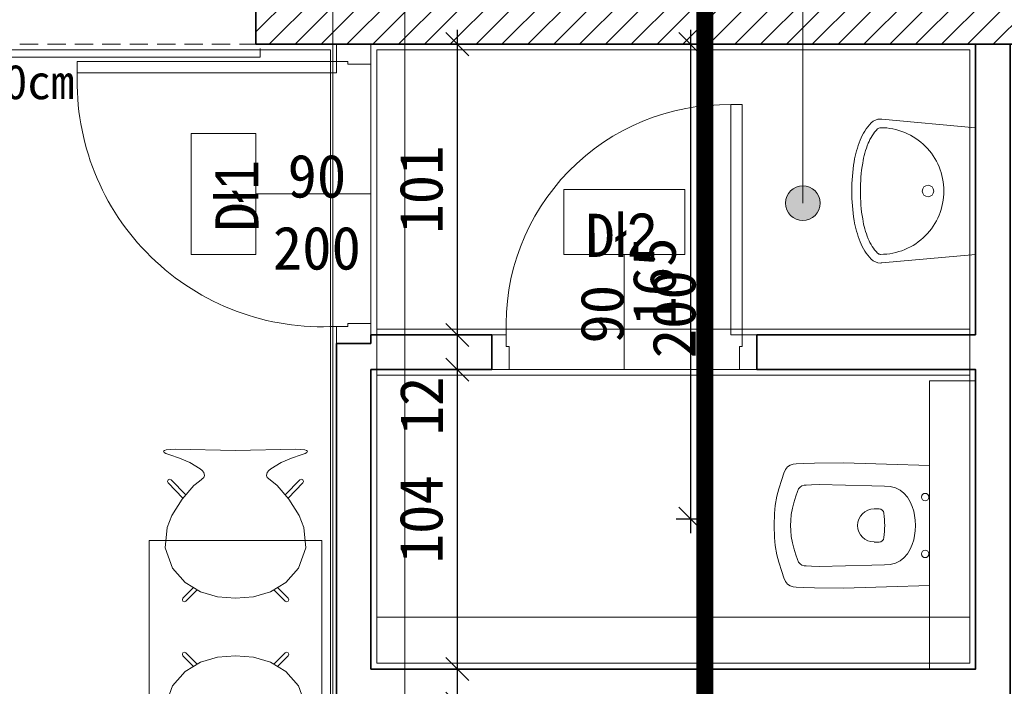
# Model space of a CAD drawing. Header units: millimetres. Extents: x -1373 to 28294, y -9636 to 187.
# Tile 109 of 133: x 4702 to 5044, y -961 to -729. Entities that reach past the tile are written whole.
import ezdxf

# ---------------------------------------------------------------- set-up
doc = ezdxf.new("R2010")
doc.units = ezdxf.units.MM
doc.linetypes.add('DASHED', pattern=[0.75, 0.5, -0.25])
doc.linetypes.add('HIDDEN2', pattern=[4.7625, 3.175, -1.5875])
for name, color, linetype, lineweight in [('_k_kreskowanie', 250, 'Continuous', 9), ('_k_opis', 7, 'Continuous', 13), ('_k_stolarka', 7, 'Continuous', 13), ('_k_widok', 7, 'Continuous', 18), ('_k_wymiar', 7, 'Continuous', 9), ('_k_wyposażenia', 251, 'Continuous', 9), ('_k_zarys', 7, 'HIDDEN2', 20), ('_k_śc_dz_nadziemie', 211, 'Continuous', 30), ('_k_ściany', 223, 'Continuous', 35)]:
    doc.layers.add(name, color=color, linetype=linetype, lineweight=lineweight)
doc.layers.add('_k_niewidoczna', color=72, linetype='Continuous', lineweight=9, plot=False)
doc.styles.add('GENERATED_STYLE_1', font='MS Gothic.ttf')
doc.dimstyles.new('1 - 100   (15cm)', dxfattribs={"dimscale": 5, "dimtxt": 3, "dimasz": 1.6, "dimexe": 1, "dimexo": 1, "dimgap": 1, "dimtad": 1, "dimdec": 0, "dimzin": 12, "dimdsep": 46, "dimtxsty": 'GENERATED_STYLE_1', "dimblk1": 'OBLIQUE', "dimblk2": 'OBLIQUE', "dimsah": 1, "dimcen": 0, "dimdle": 1, "dimclrd": 256, "dimclre": 256, "dimclrt": 4, "dimazin": 0, "dimtfac": 0.75, "dimtdec": 0, "dimtix": 1, "dimtmove": 1, "dimatfit": 3, "dimldrblk": 'OBLIQUE', "dimfxl": 1, "dimfxlon": 1, "dimtvp": 0.75, "dimtfillclr": 1, "dimtolj": 1, "dimtzin": 0, "dimarcsym": 0})

# ---------------------------------------------------------------- blocks, each defined once
blk = doc.blocks.new('D_90')
at = {"layer": '_k_niewidoczna'}
blk.add_lwpolyline([(135862.75, 36163.65), (135952.75, 36163.65)], dxfattribs=at)
at = {"layer": '_k_opis'}
blk.add_lwpolyline([(135907.75, 36163.65), (135907.75, 36123.65), (135928.75, 36123.65), (135928.75, 36101.15), (135886.75, 36101.15), (135886.75, 36123.65), (135907.75, 36123.65)], dxfattribs=at)
at = {"layer": '_k_stolarka'}
for points in [[(135855.75, 36151.65), (135855.75, 36163.65), (135862.75, 36163.65), (135862.75, 36155.65), (135861.75, 36155.65), (135861.75, 36151.65), (135855.75, 36151.65)], [(135959.75, 36151.65), (135959.75, 36163.65), (135952.75, 36163.65), (135952.75, 36155.65), (135953.75, 36155.65), (135953.75, 36151.65), (135959.75, 36151.65)]]:
    blk.add_lwpolyline(points, dxfattribs=at)
blk.add_lwpolyline([(135861.75, 36151.65), (135865.75, 36151.65), (135865.75, 36061.65), (135861.75, 36061.65)], close=True, dxfattribs=at)
blk.add_lwpolyline([(135865.75, 36061.65, 0.441517), (135953.75, 36151.65)], format="xyb", dxfattribs=at)
at = {"layer": '_k_ściany'}
for points in [[(135855.75, 36151.65), (135855.75, 36163.65)], [(135959.75, 36151.65), (135959.75, 36163.65)]]:
    blk.add_lwpolyline(points, dxfattribs=at)
blk = doc.blocks.new('sedes')
at = {"layer": '_k_wyposażenia', "ltscale": 0.4}
for p, q in [((-16, -100.04), (-16, 0.16)), ((-66.54, -31.64), (-65.99, -30.35)), ((-65.99, -30.35), (-66.54, -31.64)), ((-65.99, -30.35), (-65.29, -29.5)), ((-65.29, -29.5), (-65.99, -30.35)), ((-65.29, -29.5), (-64.4, -28.86)), ((-64.4, -28.86), (-65.29, -29.5)), ((-64.4, -28.86), (-63.35, -28.51)), ((-63.35, -28.51), (-64.4, -28.86)), ((-63.35, -28.51), (-62.31, -28.46)), ((-62.31, -28.46), (-63.35, -28.51)), ((-62.31, -28.46), (-59.67, -28.31)), ((-59.67, -28.31), (-62.31, -28.46)), ((-59.67, -28.31), (-55.88, -28.16)), ((-55.88, -28.16), (-59.67, -28.31)), ((-55.88, -28.16), (-45.87, -28.07)), ((-45.87, -28.07), (-55.88, -28.16)), ((-45.87, -28.07), (-38.35, -28.31)), ((-16, -29.02), (-45.87, -28.07)), ((-16, -70.67), (-16, -29.02)), ((-68.33, -37.11), (-67.33, -33.88)), ((-67.33, -33.88), (-68.33, -37.11)), ((-67.33, -33.88), (-66.54, -31.64)), ((-66.54, -31.64), (-67.33, -33.88)), ((-68.98, -39.7), (-68.33, -37.11)), ((-68.33, -37.11), (-68.98, -39.7)), ((-61.83, -38.06), (-61.44, -37.14)), ((-61.44, -37.14), (-60.94, -36.54)), ((-60.94, -36.54), (-60.3, -36.08)), ((-60.3, -36.08), (-59.56, -35.84)), ((-59.56, -35.84), (-58.82, -35.8)), ((-58.82, -35.8), (-56.94, -35.69)), ((-56.94, -35.69), (-54.26, -35.59)), ((-54.26, -35.59), (-35.97, -36.04)), ((-31.59, -36.16), (-35.97, -36.04)), ((-29.67, -36.34), (-31.59, -36.16)), ((-27.84, -36.8), (-29.67, -36.34)), ((-26.21, -37.58), (-27.84, -36.8)), ((-24.9, -38.6), (-26.21, -37.58)), ((-69.57, -42.88), (-68.98, -39.7)), ((-68.98, -39.7), (-69.57, -42.88)), ((-63.1, -41.95), (-62.39, -39.65)), ((-62.39, -39.65), (-61.83, -38.06)), ((-23.62, -40.05), (-24.9, -38.6)), ((-22.67, -41.61), (-23.62, -40.05)), ((-69.87, -45.72), (-69.57, -42.88)), ((-69.57, -42.88), (-69.87, -45.72)), ((-63.98, -46.05), (-63.56, -43.79)), ((-63.56, -43.79), (-63.1, -41.95)), ((-35.22, -44.11), (-33.52, -44.11)), ((-21.96, -43.2), (-22.67, -41.61)), ((-21.46, -44.83), (-21.96, -43.2)), ((-70, -49.85), (-69.87, -45.72)), ((-69.87, -45.72), (-70, -49.85)), ((-64.19, -48.06), (-63.98, -46.05)), ((-21.15, -46.42), (-21.46, -44.83)), ((-20.97, -47.94), (-21.15, -46.42)), ((-69.87, -53.97), (-70, -49.85)), ((-70, -49.85), (-69.87, -53.97)), ((-64.27, -49.85), (-64.19, -48.06)), ((-64.27, -49.85), (-64.19, -51.63)), ((-20.88, -49.85), (-20.97, -47.94)), ((-20.88, -49.85), (-20.97, -51.75)), ((-69.57, -56.81), (-69.87, -53.97)), ((-69.87, -53.97), (-69.57, -56.81)), ((-64.19, -51.63), (-63.98, -53.64)), ((-63.98, -53.64), (-63.56, -55.9)), ((-21.15, -53.27), (-21.46, -54.86)), ((-20.97, -51.75), (-21.15, -53.27)), ((-68.98, -59.99), (-69.57, -56.81)), ((-69.57, -56.81), (-68.98, -59.99)), ((-63.56, -55.9), (-63.1, -57.74)), ((-63.1, -57.74), (-62.39, -60.04)), ((-35.22, -55.58), (-33.52, -55.58)), ((-22.67, -58.08), (-23.62, -59.64)), ((-21.96, -56.49), (-22.67, -58.08)), ((-21.46, -54.86), (-21.96, -56.49)), ((-68.33, -62.58), (-68.98, -59.99)), ((-68.98, -59.99), (-68.33, -62.58)), ((-62.39, -60.04), (-61.83, -61.63)), ((-24.9, -61.09), (-26.21, -62.11)), ((-23.62, -59.64), (-24.9, -61.09)), ((-67.33, -65.81), (-68.33, -62.58)), ((-68.33, -62.58), (-67.33, -65.81)), ((-61.83, -61.63), (-61.44, -62.55)), ((-61.44, -62.55), (-60.94, -63.15)), ((-60.94, -63.15), (-60.3, -63.61)), ((-60.3, -63.61), (-59.56, -63.85)), ((-59.56, -63.85), (-58.82, -63.89)), ((-58.82, -63.89), (-56.94, -64)), ((-56.94, -64), (-54.26, -64.1)), ((-54.26, -64.1), (-35.97, -63.65)), ((-31.59, -63.53), (-35.97, -63.65)), ((-29.67, -63.35), (-31.59, -63.53)), ((-27.84, -62.89), (-29.67, -63.35)), ((-26.21, -62.11), (-27.84, -62.89)), ((-66.54, -68.05), (-67.33, -65.81)), ((-67.33, -65.81), (-66.54, -68.05)), ((-65.99, -69.34), (-66.54, -68.05)), ((-66.54, -68.05), (-65.99, -69.34)), ((-65.29, -70.19), (-65.99, -69.34)), ((-65.99, -69.34), (-65.29, -70.19)), ((-64.4, -70.83), (-65.29, -70.19)), ((-65.29, -70.19), (-64.4, -70.83)), ((-63.35, -71.18), (-64.4, -70.83)), ((-64.4, -70.83), (-63.35, -71.18)), ((-62.31, -71.23), (-63.35, -71.18)), ((-63.35, -71.18), (-62.31, -71.23)), ((-59.67, -71.38), (-62.31, -71.23)), ((-62.31, -71.23), (-59.67, -71.38)), ((-55.88, -71.53), (-59.67, -71.38)), ((-59.67, -71.38), (-55.88, -71.53)), ((-45.87, -71.62), (-55.88, -71.53)), ((-55.88, -71.53), (-45.87, -71.62)), ((-16, -70.67), (-45.87, -71.62)), ((-45.87, -71.62), (-38.35, -71.38))]:
    blk.add_line(p, q, dxfattribs=at)
at = {"layer": '_k_wyposażenia'}
blk.add_lwpolyline([(-16, -100.04), (0, -100.04), (0, 0), (-16, 0)], close=True, dxfattribs=at)
at = {"layer": '_k_wyposażenia', "ltscale": 0.4}
for centre in [(-17.49, -39.97), (-17.49, -59.72)]:
    blk.add_circle(centre, 1.29, dxfattribs=at)
for centre, radius, start, end in [((-35.22, -49.85), 5.73, 90, 270), ((-33.52, -45.83), 1.72, 7.0541, 90), ((-65.94, -49.85), 34.38, 352.9459, 7.0541), ((-33.52, -53.86), 1.72, 270, 352.9459)]:
    blk.add_arc(centre, radius, start, end, dxfattribs=at)
blk = doc.blocks.new('umywalka')
at = {"layer": '_k_wyposażenia', "ltscale": 20}
for p, q in [((0, 0), (-32.59, 2.98)), ((0, -44), (0, 0)), ((0, -44), (-32.59, -46.98))]:
    blk.add_line(p, q, dxfattribs=at)
blk.add_circle((-16.5, -22), 2, dxfattribs=at)
for centre, radius, start, end in [((-22.96, -11.17), 18.43, 136.0001, 158.1986), ((-33, -1.47), 4.47, 90, 136.0001), ((-33, -1.47), 1.47, 90, 136.0001), ((-33, -1.47), 4.47, 84.7734, 90), ((-33, -1.47), 1.47, 84.7734, 90), ((-33, -22), 22, 67.5, 90), ((-22.96, -11.17), 15.43, 136.0001, 158.1986), ((-33, -22), 22, 45, 67.5), ((-6.65, -17.69), 35.99, 158.1986, 170.5924), ((-6.65, -17.69), 32.99, 158.1986, 170.5924), ((-33, -22), 22, 22.5, 45), ((19.36, -22), 62.36, 170.5924, 180), ((19.36, -22), 59.36, 170.5924, 180), ((-33, -22), 22, 0, 22.5), ((19.36, -22), 62.36, 180, 189.4076), ((19.36, -22), 59.36, 180, 189.4076), ((-33, -22), 22, 337.5, 0), ((-33, -22), 22, 315, 337.5), ((-6.65, -26.31), 35.99, 189.4076, 201.8014), ((-6.65, -26.31), 32.99, 189.4076, 201.8014), ((-33, -22), 22, 292.5, 315), ((-22.96, -32.83), 18.43, 201.8014, 223.9999), ((-22.96, -32.83), 15.43, 201.8014, 223.9999), ((-33, -42.53), 1.47, 223.9999, 270), ((-33, -22), 22, 270, 292.5), ((-33, -42.53), 4.47, 223.9999, 270), ((-33, -42.53), 4.47, 270, 275.2266)]:
    blk.add_arc(centre, radius, start, end, dxfattribs=at)
blk = doc.blocks.new('Krzesło stylowe 01 20')
at = {"layer": '_k_wyposażenia'}
for p, q in [((3.1, 525.9), (0, 523.2)), ((0, 523.2), (2.2, 519.5)), ((2.2, 519.5), (7.7, 516)), ((9.7, 527.8), (3.1, 525.9)), ((7.7, 516), (22.4, 511.1)), ((23.9, 529.4), (9.7, 527.8)), ((40.1, 530.1), (23.9, 529.4)), ((250, 525.9), (40.1, 530.1)), ((250, 525.9), (459.9, 530.1)), ((459.9, 530.1), (476.1, 529.4)), ((476.1, 529.4), (490.3, 527.8)), ((492.3, 516), (477.6, 511.1)), ((490.3, 527.8), (496.9, 525.9)), ((497.8, 519.5), (492.3, 516)), ((496.9, 525.9), (500, 523.2)), ((500, 523.2), (497.8, 519.5)), ((22.4, 511.1), (55, 499.6)), ((55, 499.6), (91.2, 483.8)), ((91.2, 483.8), (127.7, 461.9)), ((408.8, 483.8), (372.3, 461.9)), ((445, 499.6), (408.8, 483.8)), ((477.6, 511.1), (445, 499.6)), ((127.7, 461.9), (134.6, 456.4)), ((134.6, 456.4), (140, 449.1)), ((140, 449.1), (141.9, 439.5)), ((360, 449.1), (358.1, 439.5)), ((365.4, 456.4), (360, 449.1)), ((372.3, 461.9), (365.4, 456.4)), ((15.7, 423.7), (13.5, 418.5)), ((13.5, 418.5), (15.6, 413.2)), ((15.6, 413.2), (67.4, 360.9)), ((20.9, 425.9), (15.7, 423.7)), ((26.1, 423.8), (20.9, 425.9)), ((26.1, 423.8), (77.2, 372.1)), ((124.4, 419.1), (105, 404)), ((140.4, 432.1), (124.4, 419.1)), ((141.9, 439.5), (140.4, 432.1)), ((358.1, 439.5), (359.6, 432.1)), ((359.6, 432.1), (375.6, 419.1)), ((375.6, 419.1), (395, 404)), ((473.9, 423.8), (422.8, 372.1)), ((484.4, 413.2), (432.6, 360.9)), ((473.9, 423.8), (479.1, 425.9)), ((479.1, 425.9), (484.3, 423.7)), ((484.3, 423.7), (486.5, 418.5)), ((486.5, 418.5), (484.4, 413.2)), ((105, 404), (64.3, 357.4)), ((395, 404), (435.7, 357.4)), ((64.3, 357.4), (29.1, 299.9)), ((435.7, 357.4), (470.9, 299.9)), ((29.1, 299.9), (12.5, 258.7)), ((470.9, 299.9), (487.5, 258.7)), ((12.5, 258.7), (5.5, 187.8)), ((487.5, 258.7), (494.5, 187.8)), ((5.5, 187.8), (31.1, 117.7)), ((494.5, 187.8), (468.9, 117.7)), ((31.1, 117.7), (75.1, 67)), ((468.9, 117.7), (424.9, 67)), ((103.4, 49.1), (67.5, 12.8)), ((75.1, 67), (128.2, 34.5)), ((113.9, 38.6), (77.9, 2.1)), ((103.7, 49.5), (103.4, 49.1)), ((116.8, 41.5), (113.9, 38.6)), ((128.2, 34.5), (187.5, 17.4)), ((371.8, 34.5), (312.5, 17.4)), ((424.9, 67), (371.8, 34.5)), ((383.2, 41.5), (386.1, 38.6)), ((386.1, 38.6), (422.1, 2.1)), ((396.3, 49.5), (396.6, 49.1)), ((396.6, 49.1), (432.5, 12.8)), ((67.5, 12.8), (65.3, 7.5)), ((65.3, 7.5), (67.5, 2.2)), ((67.5, 2.2), (72.7, 0)), ((72.7, 0), (77.9, 2.1)), ((250, 12.9), (187.5, 17.4)), ((250, 12.9), (312.5, 17.4)), ((427.3, 0), (422.1, 2.1)), ((432.5, 2.2), (427.3, 0)), ((432.5, 12.8), (434.7, 7.5)), ((434.7, 7.5), (432.5, 2.2))]:
    blk.add_line(p, q, dxfattribs=at)
blk = doc.blocks.new('_OBLIQUE')
at = {"color": 0, "linetype": 'ByBlock'}
blk.add_line((-0.5, -0.5), (0.5, 0.5), dxfattribs=at)
blk = doc.blocks.new('*D265')
at = {"layer": '_k_wymiar', "lineweight": -2, "transparency": 16777216}
for p, q in [((3745.24, -688.65), (3745.24, -742.65)), ((3750.24, -693.65), (3740.24, -693.65)), ((3750.24, -737.65), (3740.24, -737.65))]:
    blk.add_line(p, q, dxfattribs=at)
at = {"layer": 'Defpoints', "color": 0, "transparency": 16777216}
for p in [(4080.24, -693.65), (3745.24, -737.65), (5314.24, -737.65)]:
    blk.add_point(p, dxfattribs=at)
at = {"layer": '_k_wymiar', "lineweight": -2, "transparency": 16777216, "xscale": 8, "yscale": 8, "zscale": 8}
for p, rotation in [((3745.24, -693.65), 90), ((3745.24, -737.65), 270)]:
    blk.add_blockref('_OBLIQUE', p, dxfattribs=dict(at, rotation=rotation))
at = {"layer": '_k_wymiar', "color": 4, "transparency": 16777216, "insert": (3732.74, -715.65), "char_height": 15, "attachment_point": 5, "rotation": 90, "style": 'GENERATED_STYLE_1'}
blk.add_mtext('\\A1;44', dxfattribs=at)
blk = doc.blocks.new('*D266')
at = {"layer": '_k_wymiar', "lineweight": -2, "transparency": 16777216}
for p, q in [((4935.24, -732.65), (4935.24, -907.46)), ((4940.24, -737.65), (4930.24, -737.65)), ((4930.24, -902.46), (4940.24, -902.46))]:
    blk.add_line(p, q, dxfattribs=at)
at = {"layer": 'Defpoints', "color": 0, "transparency": 16777216}
for p in [(5314.24, -737.65), (4124.24, -902.46), (4935.24, -902.46)]:
    blk.add_point(p, dxfattribs=at)
at = {"layer": '_k_wymiar', "lineweight": -2, "transparency": 16777216, "xscale": 8, "yscale": 8, "zscale": 8}
for p, rotation in [((4935.24, -737.65), 90), ((4935.24, -902.46), 270)]:
    blk.add_blockref('_OBLIQUE', p, dxfattribs=dict(at, rotation=rotation))
at = {"layer": '_k_wymiar', "color": 4, "transparency": 16777216, "insert": (4922.74, -820.06), "char_height": 15, "attachment_point": 5, "rotation": 90, "style": 'GENERATED_STYLE_1'}
blk.add_mtext('\\A1;165', dxfattribs=at)
blk = doc.blocks.new('*D108')
at = {"layer": '_k_wymiar', "lineweight": -2, "transparency": 16777216}
for p, q in [((4590.26, -463.65), (4590.26, -453.65)), ((4812.26, -463.65), (4812.26, -453.65)), ((4585.26, -458.65), (4817.26, -458.65))]:
    blk.add_line(p, q, dxfattribs=at)
at = {"layer": 'Defpoints', "color": 0, "transparency": 16777216}
for p in [(4812.26, -458.65), (4590.26, -737.65), (4812.26, -737.65)]:
    blk.add_point(p, dxfattribs=at)
at = {"layer": '_k_wymiar', "lineweight": -2, "transparency": 16777216, "xscale": 8, "yscale": 8, "zscale": 8, "rotation": 180}
blk.add_blockref('_OBLIQUE', (4590.26, -458.65), dxfattribs=at)
at = {"layer": '_k_wymiar', "lineweight": -2, "transparency": 16777216, "xscale": 8, "yscale": 8, "zscale": 8}
blk.add_blockref('_OBLIQUE', (4812.26, -458.65), dxfattribs=at)
at = {"layer": '_k_wymiar', "color": 4, "transparency": 16777216, "insert": (4701.26, -446.15), "char_height": 15, "attachment_point": 5, "style": 'GENERATED_STYLE_1'}
blk.add_mtext('\\A1;222', dxfattribs=at)
blk = doc.blocks.new('*D109')
at = {"layer": '_k_wymiar', "lineweight": -2, "transparency": 16777216}
for p, q in [((4812.26, -463.65), (4812.26, -453.65)), ((4824.26, -463.65), (4824.26, -453.65)), ((4812.26, -458.65), (4804.26, -458.65)), ((4812.26, -458.65), (4824.26, -458.65)), ((4824.26, -458.65), (4832.26, -458.65))]:
    blk.add_line(p, q, dxfattribs=at)
at = {"layer": 'Defpoints', "color": 0, "transparency": 16777216}
for p in [(4824.26, -458.65), (4812.26, -737.65), (4824.26, -737.65)]:
    blk.add_point(p, dxfattribs=at)
at = {"layer": '_k_wymiar', "lineweight": -2, "transparency": 16777216, "xscale": 8, "yscale": 8, "zscale": 8}
blk.add_blockref('_OBLIQUE', (4812.26, -458.65), dxfattribs=at)
at = {"layer": '_k_wymiar', "lineweight": -2, "transparency": 16777216, "xscale": 8, "yscale": 8, "zscale": 8, "rotation": 180}
blk.add_blockref('_OBLIQUE', (4824.26, -458.65), dxfattribs=at)
at = {"layer": '_k_wymiar', "color": 4, "transparency": 16777216, "insert": (4818.26, -446.15), "char_height": 15, "attachment_point": 5, "style": 'GENERATED_STYLE_1'}
blk.add_mtext('\\A1;12', dxfattribs=at)
blk = doc.blocks.new('*D281')
at = {"layer": '_k_wymiar', "lineweight": -2, "transparency": 16777216}
for p, q in [((4824.26, -463.65), (4824.26, -453.65)), ((5034.26, -463.65), (5034.26, -453.65)), ((4819.26, -458.65), (5039.26, -458.65))]:
    blk.add_line(p, q, dxfattribs=at)
at = {"layer": 'Defpoints', "color": 0, "transparency": 16777216}
for p in [(5034.26, -458.65), (4824.26, -737.65), (5034.26, -966.65)]:
    blk.add_point(p, dxfattribs=at)
at = {"layer": '_k_wymiar', "lineweight": -2, "transparency": 16777216, "xscale": 8, "yscale": 8, "zscale": 8, "rotation": 180}
blk.add_blockref('_OBLIQUE', (4824.26, -458.65), dxfattribs=at)
at = {"layer": '_k_wymiar', "lineweight": -2, "transparency": 16777216, "xscale": 8, "yscale": 8, "zscale": 8}
blk.add_blockref('_OBLIQUE', (5034.26, -458.65), dxfattribs=at)
at = {"layer": '_k_wymiar', "color": 4, "transparency": 16777216, "insert": (4929.26, -446.15), "char_height": 15, "attachment_point": 5, "style": 'GENERATED_STYLE_1'}
blk.add_mtext('\\A1;210', dxfattribs=at)
blk = doc.blocks.new('*D282')
at = {"layer": '_k_wymiar', "lineweight": -2, "transparency": 16777216}
for p, q in [((5034.26, -692.65), (5034.26, -682.65)), ((5034.26, -692.65), (5034.26, -682.65)), ((5034.26, -687.65), (5026.26, -687.65)), ((5034.26, -687.65), (5042.26, -687.65))]:
    blk.add_line(p, q, dxfattribs=at)
at = {"layer": 'Defpoints', "color": 0, "transparency": 16777216}
for p in [(5034.26, -687.65), (5034.26, -966.65), (5034.26, -966.65)]:
    blk.add_point(p, dxfattribs=at)
at = {"layer": '_k_wymiar', "lineweight": -2, "transparency": 16777216, "xscale": 8, "yscale": 8, "zscale": 8}
blk.add_blockref('_OBLIQUE', (5034.26, -687.65), dxfattribs=at)
at = {"layer": '_k_wymiar', "lineweight": -2, "transparency": 16777216, "xscale": 8, "yscale": 8, "zscale": 8, "rotation": 180}
blk.add_blockref('_OBLIQUE', (5034.26, -687.65), dxfattribs=at)
at = {"layer": '_k_wymiar', "color": 4, "transparency": 16777216, "insert": (5034.26, -675.15), "char_height": 15, "attachment_point": 5, "style": 'GENERATED_STYLE_1'}
blk.add_mtext('\\A1;0', dxfattribs=at)
blk = doc.blocks.new('*D283')
at = {"layer": '_k_wymiar', "lineweight": -2, "transparency": 16777216}
for p, q in [((5034.26, -463.65), (5034.26, -453.65)), ((5414.24, -463.65), (5414.24, -453.65)), ((5029.26, -458.65), (5419.24, -458.65))]:
    blk.add_line(p, q, dxfattribs=at)
at = {"layer": 'Defpoints', "color": 0, "transparency": 16777216}
for p in [(5414.24, -458.65), (5414.24, -737.65), (5034.26, -966.65)]:
    blk.add_point(p, dxfattribs=at)
at = {"layer": '_k_wymiar', "lineweight": -2, "transparency": 16777216, "xscale": 8, "yscale": 8, "zscale": 8, "rotation": 180}
blk.add_blockref('_OBLIQUE', (5034.26, -458.65), dxfattribs=at)
at = {"layer": '_k_wymiar', "lineweight": -2, "transparency": 16777216, "xscale": 8, "yscale": 8, "zscale": 8}
blk.add_blockref('_OBLIQUE', (5414.24, -458.65), dxfattribs=at)
at = {"layer": '_k_wymiar', "color": 4, "transparency": 16777216, "insert": (5224.25, -446.15), "char_height": 15, "attachment_point": 5, "style": 'GENERATED_STYLE_1'}
blk.add_mtext('\\A1;380', dxfattribs=at)
blk = doc.blocks.new('D_80')
at = {"layer": '_k_niewidoczna'}
blk.add_lwpolyline([(16554.01, -6146.4), (16634.01, -6146.4)], dxfattribs=at)
at = {"layer": '_k_opis'}
blk.add_lwpolyline([(16594.01, -6146.4), (16594.01, -6186.4), (16615.01, -6186.4), (16615.01, -6208.9), (16573.01, -6208.9), (16573.01, -6186.4), (16594.01, -6186.4)], dxfattribs=at)
at = {"layer": '_k_stolarka', "ltscale": 0.5}
for points in [[(16548.01, -6146.4), (16548.01, -6158.4), (16553.01, -6158.4), (16553.01, -6154.4), (16554.01, -6154.4), (16554.01, -6146.4), (16548.01, -6146.4)], [(16640.01, -6146.4), (16640.01, -6158.4), (16635.01, -6158.4), (16635.01, -6154.4), (16634.01, -6154.4), (16634.01, -6146.4), (16640.01, -6146.4)]]:
    blk.add_lwpolyline(points, dxfattribs=at)
blk.add_lwpolyline([(16553.01, -6158.4), (16557.01, -6158.4), (16557.01, -6238.4), (16553.01, -6238.4)], close=True, dxfattribs=at)
blk.add_arc((16558.39, -6161.71), 76.7, 268.9748, 2.4756, dxfattribs=at)
at = {"layer": '_k_ściany'}
for points in [[(16548.01, -6146.4), (16548.01, -6158.4)], [(16640.01, -6146.4), (16640.01, -6158.4)]]:
    blk.add_lwpolyline(points, dxfattribs=at)
blk = doc.blocks.new('*D143')
at = {"layer": '_k_wymiar', "lineweight": -2, "transparency": 16777216}
for p, q in [((4854.26, -732.65), (4854.26, -843.65)), ((4849.26, -737.65), (4859.26, -737.65)), ((4849.26, -838.65), (4859.26, -838.65))]:
    blk.add_line(p, q, dxfattribs=at)
at = {"layer": 'Defpoints', "color": 0, "transparency": 16777216}
for p in [(4828.02, -737.65), (4824.26, -838.65), (4854.26, -838.65)]:
    blk.add_point(p, dxfattribs=at)
at = {"layer": '_k_wymiar', "lineweight": -2, "transparency": 16777216, "xscale": 8, "yscale": 8, "zscale": 8}
for p, rotation in [((4854.26, -737.65), 90), ((4854.26, -838.65), 270)]:
    blk.add_blockref('_OBLIQUE', p, dxfattribs=dict(at, rotation=rotation))
at = {"layer": '_k_wymiar', "color": 4, "transparency": 16777216, "insert": (4841.76, -788.15), "char_height": 15, "attachment_point": 5, "rotation": 90, "style": 'GENERATED_STYLE_1'}
blk.add_mtext('\\A1;101', dxfattribs=at)
blk = doc.blocks.new('*D144')
at = {"layer": '_k_wymiar', "lineweight": -2, "transparency": 16777216}
for p, q in [((4854.26, -833.65), (4854.26, -855.65)), ((4849.26, -838.65), (4859.26, -838.65)), ((4849.26, -850.65), (4859.26, -850.65))]:
    blk.add_line(p, q, dxfattribs=at)
at = {"layer": 'Defpoints', "color": 0, "transparency": 16777216}
for p in [(4824.26, -838.65), (4824.26, -850.65), (4854.26, -850.65)]:
    blk.add_point(p, dxfattribs=at)
at = {"layer": '_k_wymiar', "lineweight": -2, "transparency": 16777216, "xscale": 8, "yscale": 8, "zscale": 8}
for p, rotation in [((4854.26, -838.65), 90), ((4854.26, -850.65), 270)]:
    blk.add_blockref('_OBLIQUE', p, dxfattribs=dict(at, rotation=rotation))
at = {"layer": '_k_wymiar', "color": 4, "transparency": 16777216, "insert": (4841.76, -863.31), "char_height": 15, "attachment_point": 5, "rotation": 90, "style": 'GENERATED_STYLE_1'}
blk.add_mtext('\\A1;12', dxfattribs=at)
blk = doc.blocks.new('*D145')
at = {"layer": '_k_wymiar', "lineweight": -2, "transparency": 16777216}
for p, q in [((4854.26, -845.65), (4854.26, -959.65)), ((4849.26, -850.65), (4859.26, -850.65)), ((4849.26, -954.65), (4859.26, -954.65))]:
    blk.add_line(p, q, dxfattribs=at)
at = {"layer": 'Defpoints', "color": 0, "transparency": 16777216}
for p in [(4824.26, -850.65), (4829.26, -954.65), (4854.26, -954.65)]:
    blk.add_point(p, dxfattribs=at)
at = {"layer": '_k_wymiar', "lineweight": -2, "transparency": 16777216, "xscale": 8, "yscale": 8, "zscale": 8}
for p, rotation in [((4854.26, -850.65), 90), ((4854.26, -954.65), 270)]:
    blk.add_blockref('_OBLIQUE', p, dxfattribs=dict(at, rotation=rotation))
at = {"layer": '_k_wymiar', "color": 4, "transparency": 16777216, "insert": (4841.76, -902.65), "char_height": 15, "attachment_point": 5, "rotation": 90, "style": 'GENERATED_STYLE_1'}
blk.add_mtext('\\A1;104', dxfattribs=at)
blk = doc.blocks.new('*D146')
at = {"layer": '_k_wymiar', "lineweight": -2, "transparency": 16777216}
for p, q in [((4854.26, -949.65), (4854.26, -971.65)), ((4849.26, -954.65), (4859.26, -954.65)), ((4849.26, -966.65), (4859.26, -966.65))]:
    blk.add_line(p, q, dxfattribs=at)
at = {"layer": 'Defpoints', "color": 0, "transparency": 16777216}
for p in [(4829.26, -954.65), (4829.26, -966.65), (4854.26, -966.65)]:
    blk.add_point(p, dxfattribs=at)
at = {"layer": '_k_wymiar', "lineweight": -2, "transparency": 16777216, "xscale": 8, "yscale": 8, "zscale": 8}
for p, rotation in [((4854.26, -954.65), 90), ((4854.26, -966.65), 270)]:
    blk.add_blockref('_OBLIQUE', p, dxfattribs=dict(at, rotation=rotation))
at = {"layer": '_k_wymiar', "color": 4, "transparency": 16777216, "insert": (4841.76, -980.74), "char_height": 15, "attachment_point": 5, "rotation": 90, "style": 'GENERATED_STYLE_1'}
blk.add_mtext('\\A1;12', dxfattribs=at)
blk = doc.blocks.new('O_120_rzut')
at = {"layer": '_k_opis'}
blk.add_lwpolyline([(-60, -22.5), (-60, -91.5), (-39, -91.5), (-39, -114), (-81, -114), (-81, -91.5), (-60, -91.5)], dxfattribs=at)
at = {"layer": '_k_stolarka'}
for points in [[(-121.5, 1.5), (-121.5, 4.5), (1.5, 4.5), (1.5, 1.5)], [(-120, -16), (-120, -24), (-112, -24), (-112, -22.5), (-113.5, -22.5), (-113.5, -16), (-120, -16)], [(-114.75, -16), (-114.75, -14.5), (-108.25, -14.5), (-108.25, -18), (-109.25, -18), (-109.25, -20.5), (-108.25, -20.5), (-108.25, -22.5), (-113.25, -22.5), (-113.25, -16), (-114.75, -16)], [(-5.25, -16), (-5.25, -14.5), (-11.75, -14.5), (-11.75, -18), (-10.75, -18), (-10.75, -20.5), (-11.75, -20.5), (-11.75, -22.5), (-6.75, -22.5), (-6.75, -16), (-5.25, -16)], [(0, -16), (0, -24), (-8, -24), (-8, -22.5), (-6.5, -22.5), (-6.5, -16), (0, -16)], [(-115, -44), (-115, -48.35), (-5, -48.35), (-5, -42)]]:
    blk.add_lwpolyline(points, dxfattribs=at)
for points in [[(-11.75, -18), (-108.25, -18), (-108.25, -14.5), (-11.75, -14.5)], [(-108.25, -22.5), (-11.75, -22.5), (-11.75, -20.5), (-108.25, -20.5)]]:
    blk.add_lwpolyline(points, close=True, dxfattribs=at)
at = {"layer": '_k_zarys', "ltscale": 2}
for points in [[(-120, 0), (0, 0)], [(-115, -44), (-5, -44)]]:
    blk.add_lwpolyline(points, dxfattribs=at)
at = {"layer": '_k_ściany'}
for points in [[(-120, 0), (-120, -24), (-115, -24), (-115, -44)], [(0, 0), (0, -24), (-5, -24), (-5, -44)]]:
    blk.add_lwpolyline(points, dxfattribs=at)

msp = doc.modelspace()

# ---------------------------------------------------------------- hatches: boundary and pattern name
at = {"layer": '_k_kreskowanie', "ltscale": 2, "transparency": 33554687}
h = msp.add_hatch(dxfattribs=at)
h.set_pattern_fill('ANSI31', color=256, scale=2)
h.set_pattern_definition([(45, (1100.2866, 2443.573), (-4.490128, 4.490128), [])])
h.paths.add_polyline_path([(4922.24, -1627.65), (4922.24, -1603.65), (4855.24, -1603.65), (4855.24, -1703.65), (4787.24, -1703.65), (4787.24, -1727.65), (4879.24, -1727.65), (4879.24, -1627.65)])
h.paths.add_polyline_path([(5921.24, -920.65), (5945.24, -920.65), (5945.24, -713.65), (5314.24, -713.65), (5314.24, -737.65), (5414.24, -737.65), (5414.24, -963.65), (5432.24, -963.65), (5432.24, -737.65), (5921.24, -737.65)])
h.paths.add_polyline_path([(5921.24, -1320.65), (5945.24, -1320.65), (5945.24, -1120.65), (5921.24, -1120.65)])
h.paths.add_polyline_path([(5866.74, -1703.65), (5866.74, -1727.65), (5945.24, -1727.65), (5945.24, -1520.65), (5921.24, -1520.65), (5921.24, -1703.65)])
h.paths.add_polyline_path([(5606.74, -1703.65), (5606.74, -1727.65), (5746.74, -1727.65), (5746.74, -1703.65)])
h.paths.add_polyline_path([(5346.74, -1703.65), (5346.74, -1727.65), (5486.74, -1727.65), (5486.74, -1703.65), (5432.24, -1703.65), (5432.24, -1359.65), (5414.24, -1359.65), (5414.24, -1703.65)])
h.paths.add_polyline_path([(5226.74, -1727.65), (5226.74, -1703.65), (5159.24, -1703.65), (5159.24, -1627.65), (5159.24, -1603.65), (5092.24, -1603.65), (5092.24, -1627.65), (5135.24, -1627.65), (5135.24, -1727.65)])
h.paths.add_polyline_path([(4100.24, -1437.65), (4124.24, -1437.65), (4124.24, -1359.65), (4100.24, -1359.65)])
h.paths.add_polyline_path([(4124.24, -1597.65), (4100.24, -1597.65), (4100.24, -1727.65), (4667.24, -1727.65), (4667.24, -1703.65), (4124.24, -1703.65)])
h.paths.add_polyline_path([(4124.24, -894.46), (4100.24, -894.46), (4100.24, -972.06), (4124.24, -972.06)])
h.paths.add_polyline_path([(4363.79, -737.65), (4363.79, -713.65), (4100.24, -713.65), (4100.24, -790.46), (4124.24, -790.46), (4124.24, -737.65)])
h.paths.add_polyline_path([(4664.26, -737.65), (4664.26, -713.65), (4483.79, -713.65), (4483.79, -737.65)])
h.paths.add_polyline_path([(4784.26, -713.65), (4784.26, -737.65), (5194.24, -737.65), (5194.24, -713.65)])
h.paths.add_polyline_path([(4192.23, -1209.65), (4192.23, -1191.65), (4124.24, -1191.65), (4124.24, -1132.06), (4100.24, -1132.06), (4100.24, -1209.65)])
h.paths.add_polyline_path([(4296.23, -1191.65), (4296.23, -1209.65), (4380.65, -1209.65), (4380.65, -1191.65)])
h.paths.add_polyline_path([(4598.26, -1209.65), (4598.26, -1191.65), (4484.65, -1191.65), (4484.65, -1209.65)])
h.paths.add_polyline_path([(4832.26, -1209.65), (4832.26, -1191.65), (4702.26, -1191.65), (4702.26, -1209.65)])
h.paths.add_polyline_path([(5197.24, -1191.65), (5197.24, -1209.65), (5432.24, -1209.65), (5432.24, -1067.65), (5414.24, -1067.65), (5414.24, -1191.65)])
h.paths.add_polyline_path([(5105.24, -1209.65), (5105.24, -1191.65), (4936.26, -1191.65), (4936.26, -1209.65)])
at = {"layer": '_k_opis', "ltscale": 0.1}
h = msp.add_hatch(color=256, dxfattribs=at)
h.dxf.hatch_style = 1
h.paths.add_polyline_path([(4974.28, -798.86, 1), (4974.28, -786.86, 1)])

# ---------------------------------------------------------------- linework, layer by layer
at = {"layer": '_k_niewidoczna'}
for points in [[(4592.26, -1189.65), (4810.26, -1189.65), (4810.26, -739.65), (4592.26, -739.65)], [(4826.26, -936.65), (5032.26, -936.65), (5032.26, -739.65), (4826.26, -739.65)], [(4826.26, -936.65), (5032.26, -936.65), (5032.26, -836.65), (4826.26, -836.65)], [(4826.26, -952.65), (5032.26, -952.65), (5032.26, -852.65), (4826.26, -852.65)]]:
    msp.add_lwpolyline(points, close=True, dxfattribs=at)
at = {"layer": '_k_opis', "ltscale": 0.1}
msp.add_lwpolyline([(4974.28, -598.58), (4974.28, -792.86)], dxfattribs=at)
msp.add_circle((4974.28, -792.86), 6, dxfattribs=at)
at = {"layer": '_k_widok', "color": 161, "linetype": 'DASHED', "ltscale": 50, "true_color": 0x40a5ff, "const_width": 6}
msp.add_lwpolyline([(4940.24, -2245.09), (4940.24, -301.26)], dxfattribs=at)
at = {"layer": '_k_wymiar'}
for points in [[(3786.01, -338.66), (4836.01, -338.66), (4836.01, -1823.66), (3786.01, -1823.66)], [(3871.01, -363.66), (4811.01, -363.66), (4811.01, -1798.66), (3871.01, -1798.66)]]:
    msp.add_lwpolyline(points, close=True, dxfattribs=at)
at = {"layer": '_k_wyposażenia'}
msp.add_lwpolyline([(4747.22, -910.06), (4807.22, -910.06), (4807.22, -970.06), (4747.22, -970.06)], close=True, dxfattribs=at)
at = {"layer": '_k_ściany'}
for points in [[(5194.24, -737.65), (4784.26, -737.65)], [(5034.26, -838.65), (5034.26, -737.65), (5046.26, -737.65), (5046.26, -1073.65)], [(4824.26, -838.65), (4824.26, -841.65)], [(4824.26, -838.65), (4866.26, -838.65)], [(4958.26, -838.65), (5034.26, -838.65)], [(4824.26, -1085.65), (4824.26, -1191.65), (4812.26, -1191.65), (4812.26, -841.65)], [(4824.26, -850.65), (4824.26, -954.65)], [(4824.26, -850.65), (4866.26, -850.65)], [(4866.26, -850.65), (4824.26, -850.65), (4824.26, -954.65), (5034.26, -954.65), (5034.26, -850.65), (4958.26, -850.65)], [(4958.26, -850.65), (5034.26, -850.65)], [(5034.26, -954.65), (5034.26, -850.65)], [(4824.26, -954.65), (5034.26, -954.65)]]:
    msp.add_lwpolyline(points, dxfattribs=at)

# ---------------------------------------------------------------- block references
at = {"layer": '_k_wyposażenia', "color": 6, "xscale": -1, "rotation": 180}
msp.add_blockref('umywalka', (5034.26, -810.65), dxfattribs=at)
at = {"layer": '_k_wyposażenia', "linetype": 'Continuous', "xscale": -0.1, "yscale": 0.1, "zscale": 100}
msp.add_blockref('Krzesło stylowe 01 20', (4802.22, -931.35), dxfattribs=at)
at = {"layer": '_k_wyposażenia', "linetype": 'Continuous', "xscale": 0.1, "yscale": 0.1, "zscale": 100, "rotation": 180}
msp.add_blockref('Krzesło stylowe 01 20', (4802.22, -948.77), dxfattribs=at)
at = {"layer": '_k_śc_dz_nadziemie', "xscale": -1, "rotation": 180}
msp.add_blockref('O_120_rzut', (4784.26, -737.65), dxfattribs=at)
at = {"layer": '_k_ściany', "ltscale": 2}
for name, p, rotation in [('D_90', (-31339.39, 135118.1), 270), ('D_80', (21506.27, -6997.05), 180)]:
    msp.add_blockref(name, p, dxfattribs=dict(at, rotation=rotation))
at = {"layer": '_k_ściany', "xscale": -1, "rotation": 180}
msp.add_blockref('sedes', (5034.26, -954.65), dxfattribs=at)

# ---------------------------------------------------------------- texts
at = {"layer": '_k_opis', "width": 6.562500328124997e-15, "style": 'GENERATED_STYLE_1'}
for s, insert, char_height, attachment_point in [('Hp=90cm', (4692.67, -744.75), 12, 2), ('90\\P{\\fMS Gothic|b0|i0|c128|p49;200}', (4805.48, -816.18), 15, 8)]:
    msp.add_mtext(s, dxfattribs=dict(at, insert=insert, char_height=char_height, attachment_point=attachment_point))
at = {"layer": '_k_opis', "char_height": 15, "attachment_point": 8, "style": 'GENERATED_STYLE_1'}
for s, insert, width, rotation in [('{\\fMS Gothic|b1|i0|c128|p49;D\\fMS Gothic|b1|i0|c238|p49;ł1}', (4785.18, -790.34), 29.3114, 90.1714), ('{\\fMS Gothic|b1|i0|c128|p49;D\\fMS Gothic|b1|i0|c238|p49;ł2}', (4911.18, -811.51), 29.3114, 0.1714), ('90\\P{\\fMS Gothic|b0|i0|c128|p49;200}', (4937.25, -831.43), 6.562500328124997e-15, 90)]:
    msp.add_mtext(s, dxfattribs=dict(at, insert=insert, width=width, rotation=rotation))

# ---------------------------------------------------------------- dimensions: what is measured, and where the dimension line sits
at = {"layer": '_k_wymiar'}
for base, p1, p2, picture, middle in [((4812.26, -458.65), (4590.26, -737.65), (4812.26, -737.65), '*D108', (4701.26, -446.15)), ((4824.26, -458.65), (4812.26, -737.65), (4824.26, -737.65), '*D109', (4818.26, -446.15)), ((5034.26, -458.65), (4824.26, -737.65), (5034.26, -966.65), '*D281', (4929.26, -446.15)), ((5414.24, -458.65), (5034.26, -966.65), (5414.24, -737.65), '*D283', (5224.25, -446.15)), ((5034.2557875, -687.65276519), (5034.2557875, -966.65276518), (5034.2557875, -966.65276518), '*D282', (5034.2557875, -675.15276519))]:
    dim = msp.add_linear_dim(base=base, p1=p1, p2=p2, dimstyle='1 - 100   (15cm)', dxfattribs=at)
    dim.commit()
    dim.dimension.update_dxf_attribs({"geometry": picture, "text_midpoint": middle})
for base, p1, p2, picture, middle in [((3745.24, -737.65), (4080.24, -693.65), (5314.24, -737.65), '*D265', (3732.74, -715.65)), ((4935.24, -902.46), (5314.24, -737.65), (4124.24, -902.46), '*D266', (4922.74, -820.06)), ((4854.26, -838.65), (4828.02, -737.65), (4824.26, -838.65), '*D143', (4841.76, -788.15)), ((4854.26, -954.65), (4824.26, -850.65), (4829.26, -954.65), '*D145', (4841.76, -902.65))]:
    dim = msp.add_linear_dim(base=base, p1=p1, p2=p2, angle=90, dimstyle='1 - 100   (15cm)', dxfattribs=at)
    dim.commit()
    dim.dimension.update_dxf_attribs({"geometry": picture, "text_midpoint": middle})
for base, p1, p2, picture, middle in [((4854.26, -850.65), (4824.26, -838.65), (4824.26, -850.65), '*D144', (4854.26, -863.31)), ((4854.26, -966.65), (4829.26, -954.65), (4829.26, -966.65), '*D146', (4854.26, -980.74))]:
    dim = msp.add_linear_dim(base=base, p1=p1, p2=p2, angle=90, dimstyle='1 - 100   (15cm)', dxfattribs=at)
    dim.commit()
    dim.dimension.update_dxf_attribs({"geometry": picture, "text_midpoint": middle, "dimtype": 160})

doc.saveas('drawing.dxf')
